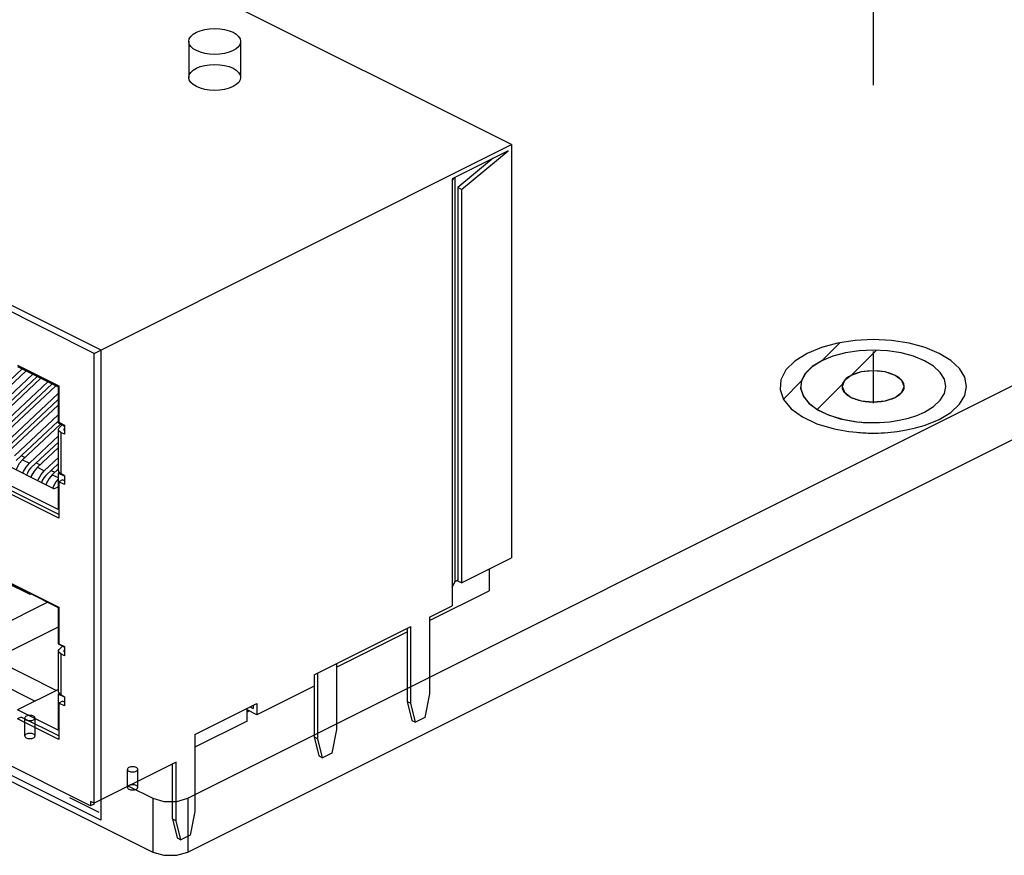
# Paper-space layout '005_EXP_CORICANT_PE_DRAWING_3_1' of a CAD drawing. Header units: millimetres. Extents: x 6 to 413, y 7 to 290.
# Tile 229 of 256: x 231 to 240, y 149 to 156. Entities that reach past the tile are written whole.
import ezdxf

# ---------------------------------------------------------------- set-up
doc = ezdxf.new("R2010")
doc.units = ezdxf.units.MM
doc.header["$LTSCALE"] = 23.1
doc.linetypes.add('DASHED', pattern=[0.2, 0.1, -0.1])
doc.layers.get('0').update_dxf_attribs({"linetype": 'CONTINUOUS'})
for name, color, linetype in [('000_OFFSET-LINES', 7, 'CONTINUOUS'), ('ALL_AXES', 7, 'CONTINUOUS'), ('MAIN_PCB_BL273', 7, 'CONTINUOUS'), ('RJ45_2X3_BL272', 7, 'CONTINUOUS')]:
    doc.layers.add(name, color=color, linetype=linetype)

# ---------------------------------------------------------------- blocks, each defined once
blk = doc.blocks.new('RJ45_2X3_BL272', base_point=(230.7743, 153.6079))
at = {"layer": 'RJ45_2X3_BL272', "color": 7, "linetype": 'Continuous'}
for p, q in [((235.4903, 155.1837), (229.7356, 158.0608)), ((231.8696, 153.3732), (226.1149, 156.2503)), ((231.8696, 153.3732), (235.4903, 155.1837)), ((235.4586, 155.129), (234.9737, 154.8865)), ((235.0545, 154.7943), (235.4586, 155.129)), ((235.4903, 155.1837), (235.4903, 151.6003)), ((235.3304, 155.0649), (235.0229, 154.8102)), ((234.9868, 154.8931), (234.9737, 154.8659)), ((234.9737, 154.8865), (234.9737, 151.1844)), ((234.9983, 154.8988), (234.9983, 151.3931)), ((235.0545, 154.7943), (235.0229, 154.8102)), ((235.0229, 154.8102), (235.0229, 151.3983)), ((235.0545, 154.7943), (235.0545, 151.3824)), ((231.8696, 149.4652), (231.8696, 153.3732)), ((231.203, 153.2591), (231.5554, 153.0829)), ((231.2036, 153.2714), (231.5625, 153.092)), ((231.2442, 153.2384), (230.6731, 152.703)), ((231.2772, 153.222), (230.7294, 152.7084)), ((230.7892, 152.6785), (231.337, 153.1921)), ((231.3735, 153.1738), (230.8024, 152.6383)), ((231.4065, 153.1573), (230.8587, 152.6437)), ((230.9185, 152.6138), (231.4663, 153.1274)), ((231.5028, 153.1091), (230.9317, 152.5737)), ((231.5358, 153.0926), (230.988, 152.5791)), ((231.5554, 153.0829), (231.5554, 152.7701)), ((231.5625, 153.092), (231.5625, 152.7752)), ((231.0478, 152.5492), (231.5554, 153.025)), ((231.5554, 152.9725), (231.0611, 152.509)), ((231.5554, 152.9251), (231.1173, 152.5144)), ((231.1771, 152.4845), (231.5554, 152.8391)), ((231.5625, 151.9437), (229.9783, 152.7358)), ((231.5625, 151.9754), (230.01, 152.7516)), ((231.5554, 152.0178), (230.0488, 152.771)), ((231.5188, 152.1983), (230.4196, 152.7479)), ((231.5554, 152.7866), (231.1904, 152.4444)), ((231.5771, 152.7596), (231.2466, 152.4498)), ((231.5554, 152.7701), (231.6103, 152.7426)), ((231.5625, 152.7752), (231.611, 152.751)), ((231.5656, 152.7261), (231.5903, 152.7526)), ((231.611, 152.751), (231.611, 152.6718)), ((231.3065, 152.4199), (231.5592, 152.6569)), ((231.5592, 152.3554), (231.5592, 152.7118)), ((231.611, 152.6718), (231.5792, 152.6877)), ((231.5792, 152.6877), (231.5792, 152.3313)), ((231.6062, 152.7167), (231.604, 152.7118)), ((231.604, 152.7118), (231.6055, 152.7077)), ((231.6055, 152.7077), (231.6104, 152.7038)), ((231.6103, 152.7211), (231.6062, 152.7167)), ((231.6062, 152.7167), (231.6062, 152.7071)), ((231.5592, 152.6043), (231.3197, 152.3797)), ((231.2363, 152.4874), (231.2692, 152.4709)), ((231.5592, 152.5569), (231.376, 152.3851)), ((231.2466, 152.4498), (231.3065, 152.4199)), ((231.3656, 152.4227), (231.3985, 152.4063)), ((231.4358, 152.3552), (231.5592, 152.471)), ((231.5592, 152.4184), (231.449, 152.3151)), ((231.376, 152.3851), (231.4358, 152.3552)), ((231.4949, 152.3581), (231.5278, 152.3416)), ((231.5592, 152.371), (231.5053, 152.3205)), ((231.5053, 152.3205), (231.5554, 152.2954)), ((231.5668, 152.3403), (231.5554, 152.3345)), ((231.6103, 152.3071), (231.5554, 152.3345)), ((231.5554, 152.3345), (231.5554, 152.0178)), ((231.5592, 152.3554), (231.5603, 152.3495)), ((231.611, 152.3154), (231.5792, 152.3313)), ((231.611, 152.3154), (231.611, 152.2362)), ((231.8379, 149.4493), (226.1465, 152.2948)), ((231.5146, 152.2182), (231.5367, 152.2575)), ((231.5367, 152.2575), (231.5554, 152.2792)), ((231.5554, 152.22), (231.5527, 152.2153)), ((231.5942, 152.2763), (231.5625, 152.2605)), ((231.611, 152.2362), (231.5625, 152.2605)), ((231.5625, 152.2605), (231.5625, 151.9437)), ((231.611, 152.2679), (231.5942, 152.2763)), ((231.5094, 152.203), (231.5146, 152.2182)), ((231.5188, 152.1983), (231.5554, 152.2166)), ((229.9783, 151.9637), (231.5625, 151.1716)), ((230.0488, 151.9237), (231.5554, 151.1704)), ((235.0545, 151.3824), (235.4903, 151.6003)), ((235.2957, 151.503), (235.2957, 151.3148)), ((231.3063, 151.2837), (231.1027, 151.3856)), ((234.9737, 151.342), (234.9983, 151.3931)), ((235.0229, 151.4054), (234.9983, 151.3931)), ((235.0545, 151.3824), (235.0229, 151.3983)), ((231.3063, 151.2949), (231.3063, 151.2837)), ((231.3063, 151.2837), (231.3176, 151.2893)), ((234.7785, 151.0561), (235.2957, 151.3148)), ((231.4663, 151.215), (230.4012, 150.6824)), ((231.5554, 151.1704), (231.5554, 150.8537)), ((231.5625, 151.1716), (231.5625, 150.8549)), ((234.7785, 151.0868), (234.9737, 151.1844)), ((234.7785, 151.0868), (234.7785, 150.4202)), ((231.5554, 150.9982), (230.9992, 150.7201)), ((233.7769, 150.586), (234.6168, 151.006)), ((233.9696, 150.6517), (234.5851, 150.9595)), ((234.5851, 150.9901), (234.5851, 150.3552)), ((234.6168, 150.3394), (234.6168, 151.006)), ((231.5554, 150.8537), (231.6103, 150.8262)), ((231.5625, 150.8549), (231.611, 150.8306)), ((231.5593, 150.435), (231.5593, 150.7914)), ((231.5657, 150.8058), (231.5929, 150.8349)), ((231.611, 150.7514), (231.5793, 150.7673)), ((231.5793, 150.7673), (231.5793, 150.4109)), ((231.6041, 150.7914), (231.6056, 150.7873)), ((231.6056, 150.7873), (231.6104, 150.7834)), ((231.6103, 150.8006), (231.6063, 150.7963)), ((231.6063, 150.7963), (231.6063, 150.7867)), ((231.611, 150.8306), (231.611, 150.7514)), ((231.5397, 150.4499), (230.9992, 150.7201)), ((233.9696, 150.6823), (233.9696, 150.1118)), ((233.808, 150.031), (233.808, 150.6015)), ((230.9992, 150.5372), (231.3568, 150.3584)), ((233.7769, 150.586), (233.7769, 150.4878)), ((231.5593, 150.4597), (231.203, 150.2815)), ((231.5593, 150.435), (231.5604, 150.4291)), ((231.5604, 150.4291), (231.567, 150.4193)), ((233.7769, 150.4878), (233.2791, 150.2389)), ((233.7763, 150.4878), (233.7763, 150.0468)), ((231.5653, 150.4231), (231.5554, 150.4181)), ((231.6103, 150.3907), (231.5554, 150.4181)), ((231.5554, 150.4181), (231.5554, 150.1053)), ((231.5942, 150.356), (231.5625, 150.3401)), ((231.611, 150.3159), (231.5625, 150.3401)), ((231.5625, 150.3401), (231.5625, 150.0234)), ((231.567, 150.4193), (231.5793, 150.4109)), ((231.611, 150.3951), (231.5793, 150.4109)), ((231.611, 150.3476), (231.5942, 150.356)), ((231.611, 150.3951), (231.611, 150.3159)), ((234.5851, 150.3552), (234.6168, 150.3394)), ((234.5851, 150.3552), (234.6256, 150.1907)), ((234.7785, 150.4202), (234.7381, 150.2153)), ((231.5554, 150.1053), (231.203, 150.2815)), ((232.7418, 150.0684), (233.2791, 150.3371)), ((233.1944, 150.1832), (233.1944, 150.2947)), ((233.2791, 150.2389), (233.1944, 150.2812)), ((233.1944, 150.2641), (233.2102, 150.272)), ((233.2197, 150.3074), (233.2474, 150.2935)), ((233.2474, 150.3212), (233.2474, 150.2935)), ((233.2791, 150.3371), (233.2791, 150.2389)), ((234.6572, 150.1749), (234.6168, 150.3394)), ((231.2353, 150.2186), (231.2036, 150.2028)), ((231.5625, 150.0234), (231.2036, 150.2028)), ((231.5625, 150.0551), (231.2353, 150.2186)), ((233.1944, 150.1832), (232.7418, 149.9569)), ((234.6256, 150.1907), (234.6572, 150.1749)), ((234.7381, 150.2153), (234.6572, 150.1749)), ((233.9696, 150.1118), (233.9292, 149.9069)), ((232.7418, 150.0684), (232.7418, 149.4002)), ((233.7763, 150.0468), (233.808, 150.031)), ((233.7763, 150.0468), (233.8167, 149.8823)), ((233.8484, 149.8665), (233.808, 150.031)), ((232.5802, 149.8276), (231.8696, 149.4723)), ((232.5802, 149.3194), (232.5802, 149.8276)), ((233.8167, 149.8823), (233.8484, 149.8665)), ((233.9292, 149.9069), (233.8484, 149.8665)), ((232.5485, 149.3353), (232.5485, 149.8118)), ((231.8696, 149.4723), (231.8379, 149.4881)), ((231.8379, 149.4881), (231.8379, 149.4493)), ((231.8696, 149.4652), (231.8379, 149.4493)), ((232.5485, 149.3353), (232.5802, 149.3194)), ((232.5485, 149.3353), (232.5889, 149.1707)), ((232.6206, 149.1549), (232.5802, 149.3194)), ((232.7418, 149.4002), (232.7014, 149.1953)), ((232.5889, 149.1707), (232.6206, 149.1549)), ((232.7014, 149.1953), (232.6206, 149.1549))]:
    blk.add_line(p, q, dxfattribs=at)
at = {"layer": 'RJ45_2X3_BL272', "color": 4, "linetype": 'Continuous'}
for p, q in [((226.0583, 156.337), (231.9261, 153.4034)), ((231.9261, 153.4034), (231.9261, 149.3254)), ((231.9261, 149.3254), (226.0583, 152.2591)), ((231.653, 149.5212), (231.9076, 149.3939))]:
    blk.add_line(p, q, dxfattribs=at)
at = {"layer": 'RJ45_2X3_BL272', "color": 7, "linetype": 'Continuous'}
for points in [[(231.5592, 152.7118), (231.5598, 152.7161), (231.5656, 152.7261)], [(231.5792, 152.6877), (231.5669, 152.6961), (231.5603, 152.7058), (231.5592, 152.7118)], [(231.2466, 152.4498), (231.2183, 152.4167), (231.1961, 152.3774), (231.191, 152.3622)], [(231.2508, 152.3323), (231.2559, 152.3475), (231.2781, 152.3868), (231.3065, 152.4199)], [(231.3197, 152.3797), (231.3024, 152.3594), (231.2888, 152.3353), (231.2825, 152.3165)], [(231.376, 152.3851), (231.3476, 152.3521), (231.3254, 152.3128), (231.3203, 152.2976)], [(231.3801, 152.2677), (231.3852, 152.2829), (231.4074, 152.3222), (231.4358, 152.3552)], [(231.449, 152.3151), (231.4317, 152.2947), (231.4182, 152.2706), (231.4118, 152.2518)], [(231.5053, 152.3205), (231.4769, 152.2874), (231.4547, 152.2481), (231.4496, 152.2329)], [(231.5603, 152.3495), (231.5669, 152.3397), (231.5792, 152.3313)], [(231.5593, 150.7914), (231.5599, 150.7958), (231.5657, 150.8058)], [(231.5793, 150.7673), (231.567, 150.7757), (231.5604, 150.7854), (231.5593, 150.7914)], [(231.6063, 150.7963), (231.6042, 150.7918), (231.6041, 150.7914)]]:
    blk.add_lwpolyline(points, dxfattribs=at)
blk = doc.blocks.new('MAIN_PCB_BL273', base_point=(232.149, 166.177))
at = {"layer": 'MAIN_PCB_BL273', "color": 7, "linetype": 'Continuous'}
for p, q in [((232.6815, 149.5161), (265.9384, 166.1457)), ((232.6815, 149.0484), (265.9384, 165.678)), ((238.3565, 153.087), (238.377, 153.0353)), ((226.12, 152.1762), (232.376, 149.0484)), ((232.1666, 149.6208), (232.376, 149.5161)), ((232.376, 149.5161), (232.376, 149.0484)), ((232.6815, 149.5161), (232.6815, 149.0484))]:
    blk.add_line(p, q, dxfattribs=at)
at = {"layer": 'MAIN_PCB_BL273', "color": 2, "linetype": 'Continuous'}
for p, q in [((238.181, 153.3097), (238.3364, 153.4651)), ((238.4355, 153.1825), (238.6548, 153.4017)), ((237.8474, 152.9762), (238.0028, 153.1316)), ((238.14, 152.8869), (238.3592, 153.1061))]:
    blk.add_line(p, q, dxfattribs=at)
at = {"layer": 'MAIN_PCB_BL273', "color": 4, "linetype": 'Continuous'}
for p, q in [((238.8174, 152.9915), (238.8252, 152.9956)), ((238.5141, 152.9643), (238.523, 152.9623)), ((238.5041, 152.778), (238.5279, 152.7759)), ((238.5716, 152.7732), (238.5935, 152.7724))]:
    blk.add_line(p, q, dxfattribs=at)
for points in [[(239.1992, 152.8006), (239.2996, 152.8617), (239.3743, 152.9314), (239.4205, 153.007), (239.4365, 153.087), (239.421, 153.1657), (239.3753, 153.2413), (239.3011, 153.3111), (239.1992, 153.3734), (239.077, 153.4236), (238.9377, 153.4609), (238.7865, 153.484), (238.6264, 153.492), (238.4691, 153.4843), (238.3178, 153.4614), (238.1782, 153.4243), (238.0537, 153.3734)], [(238.0537, 153.3734), (237.9456, 153.3064), (237.8683, 153.2295), (237.8247, 153.1447), (237.8184, 153.0587), (237.8486, 152.974), (237.9153, 152.8931), (238.0133, 152.8224), (238.139, 152.7635), (238.2893, 152.7188)], [(239.072, 152.8643), (239.15, 152.9118), (239.2081, 152.966), (239.244, 153.0247), (239.2565, 153.087), (239.2445, 153.1482), (239.2089, 153.207), (239.1512, 153.2613), (239.0719, 153.3097), (238.9769, 153.3488), (238.8686, 153.3778), (238.751, 153.3958), (238.6265, 153.402), (238.5041, 153.396), (238.3864, 153.3782), (238.2778, 153.3494), (238.181, 153.3097)], [(238.181, 153.3097), (238.0981, 153.2586), (238.0383, 153.1999), (238.0042, 153.1363), (237.9973, 153.0705), (238.0179, 153.0055), (238.0651, 152.944), (238.1369, 152.8888), (238.23, 152.8422), (238.3405, 152.8063), (238.4634, 152.7827)], [(238.181, 153.3097), (238.0969, 153.2576), (238.0367, 153.1978), (238.0032, 153.133), (237.9979, 153.0661), (238.0209, 153.0002), (238.0723, 152.9372), (238.1481, 152.882), (238.2456, 152.8361), (238.3602, 152.8015), (238.4891, 152.7796)], [(238.4355, 153.1825), (238.4125, 153.1694), (238.3926, 153.1545), (238.3772, 153.1389), (238.3657, 153.1219), (238.3588, 153.1048), (238.3565, 153.0869)], [(238.8965, 153.0869), (238.8914, 153.1131), (238.8762, 153.1383), (238.8515, 153.1616), (238.8176, 153.1824), (238.7769, 153.1991), (238.7304, 153.2116), (238.6801, 153.2193), (238.6267, 153.222), (238.5743, 153.2195), (238.5238, 153.2119), (238.4773, 153.1995), (238.4355, 153.1825)], [(238.3565, 153.0869), (238.357, 153.0784), (238.3587, 153.0695), (238.3617, 153.0607), (238.3655, 153.0524), (238.3706, 153.0438), (238.377, 153.0354)], [(238.8758, 153.0352), (238.8818, 153.0431), (238.8871, 153.0517), (238.8912, 153.0604), (238.8941, 153.0692), (238.8958, 153.0777), (238.8965, 153.0869)], [(238.377, 153.0354), (238.384, 153.0277), (238.3924, 153.0198), (238.4018, 153.0121), (238.4116, 153.0052), (238.4229, 152.9983), (238.4353, 152.9916)], [(238.4353, 152.9916), (238.447, 152.9861), (238.4593, 152.981), (238.4721, 152.9762), (238.4856, 152.9718), (238.4995, 152.9679), (238.5141, 152.9643)], [(238.7295, 152.9622), (238.745, 152.9657), (238.7608, 152.9699), (238.776, 152.9746), (238.7906, 152.9798), (238.8045, 152.9855), (238.8174, 152.9915)], [(238.8252, 152.9956), (238.8351, 153.0013), (238.8449, 153.0077), (238.8539, 153.0143), (238.8617, 153.0207), (238.8692, 153.0278), (238.8758, 153.0352)], [(238.523, 152.9623), (238.5389, 152.9593), (238.556, 152.9567), (238.5734, 152.9546), (238.5902, 152.9532), (238.608, 152.9523), (238.6263, 152.952)], [(238.6263, 152.952), (238.6432, 152.9523), (238.661, 152.9531), (238.6787, 152.9546), (238.6952, 152.9565), (238.7124, 152.959), (238.7295, 152.9622)], [(238.5935, 152.7724), (238.6814, 152.7732), (238.7682, 152.7801), (238.8523, 152.7929), (238.9319, 152.8115), (239.0056, 152.8354), (239.072, 152.8643)], [(238.4634, 152.7827), (238.4848, 152.7801), (238.5063, 152.7778)], [(238.5214, 152.7764), (238.5388, 152.7751), (238.5563, 152.774)], [(238.5279, 152.7759), (238.5497, 152.7743), (238.5738, 152.7731)], [(238.7532, 152.687), (238.8361, 152.6958), (238.9168, 152.7089), (238.9942, 152.7261), (239.0677, 152.7473), (239.1362, 152.7723), (239.1992, 152.8006)], [(238.2893, 152.7188), (238.3204, 152.712), (238.3521, 152.7059), (238.3843, 152.7005), (238.4169, 152.6958), (238.4498, 152.6917), (238.4831, 152.6884)], [(238.4831, 152.6884), (238.4998, 152.687), (238.5166, 152.6857), (238.5334, 152.6847), (238.5503, 152.6838), (238.5672, 152.6831), (238.5841, 152.6826)], [(238.5841, 152.6826), (238.6124, 152.6821), (238.6406, 152.6821), (238.6689, 152.6826), (238.6971, 152.6835), (238.7252, 152.685), (238.7532, 152.687)]]:
    blk.add_lwpolyline(points, dxfattribs=at)
at = {"layer": 'MAIN_PCB_BL273', "color": 7, "linetype": 'Continuous'}
for points in [[(238.4355, 153.1825), (238.377, 153.1387), (238.3565, 153.087)], [(238.8965, 153.087), (238.8759, 153.1387), (238.8174, 153.1825), (238.7298, 153.2117), (238.6265, 153.222), (238.5231, 153.2117), (238.4355, 153.1825)], [(238.8174, 152.9915), (238.8759, 153.0353), (238.8965, 153.087)], [(238.377, 153.0353), (238.4356, 152.9915), (238.5232, 152.9623), (238.6265, 152.952), (238.7298, 152.9623), (238.8174, 152.9915)], [(232.376, 149.5161), (232.4729, 149.4881), (232.5847, 149.4881), (232.6815, 149.5161)], [(232.376, 149.0484), (232.4729, 149.0205), (232.5847, 149.0205), (232.6815, 149.0484)]]:
    blk.add_lwpolyline(points, dxfattribs=at)

psp = doc.layouts.new('005_EXP_CORICANT_PE_DRAWING_3_1')

# ---------------------------------------------------------------- linework, layer by layer
at = {"color": 6, "linetype": 'Continuous'}
for p, q in [((231.2656, 150.0552), (231.2656, 150.2111)), ((231.3556, 150.0552), (231.3556, 150.2111)), ((232.1566, 149.6097), (232.1566, 149.7656)), ((232.2466, 149.6097), (232.2466, 149.7656))]:
    psp.add_line(p, q, dxfattribs=at)
at = {"color": 2, "linetype": 'Continuous'}
for points in [[(231.2788, 150.227), (231.2732, 150.2236), (231.2691, 150.2197), (231.2665, 150.2155), (231.2656, 150.2111), (231.2665, 150.2067), (231.269, 150.2025), (231.2731, 150.1986), (231.2788, 150.1952), (231.2856, 150.1924), (231.2933, 150.1903), (231.3017, 150.189), (231.3106, 150.1886), (231.3194, 150.189), (231.3278, 150.1903), (231.3355, 150.1924), (231.3424, 150.1952)], [(231.3424, 150.1952), (231.348, 150.1986), (231.3522, 150.2025), (231.3547, 150.2066), (231.3556, 150.2111), (231.3548, 150.2155), (231.3522, 150.2197), (231.3481, 150.2235), (231.3424, 150.227), (231.3357, 150.2298), (231.3279, 150.2319), (231.3195, 150.2332), (231.3106, 150.2336), (231.3019, 150.2332), (231.2935, 150.2319), (231.2857, 150.2298), (231.2788, 150.227)], [(231.2788, 150.0711), (231.2732, 150.0677), (231.2691, 150.0639), (231.2665, 150.0597), (231.2656, 150.0552), (231.2665, 150.0508), (231.269, 150.0466), (231.2731, 150.0428), (231.2788, 150.0393), (231.2856, 150.0365), (231.2933, 150.0344), (231.3017, 150.0332), (231.3106, 150.0327), (231.3194, 150.0331), (231.3278, 150.0344), (231.3355, 150.0365), (231.3424, 150.0393)], [(231.3424, 150.0393), (231.348, 150.0427), (231.3522, 150.0466), (231.3547, 150.0508), (231.3556, 150.0552), (231.3548, 150.0596), (231.3522, 150.0638), (231.3481, 150.0677), (231.3424, 150.0711), (231.3357, 150.0739), (231.3279, 150.076), (231.3195, 150.0773), (231.3106, 150.0777), (231.3019, 150.0773), (231.2935, 150.076), (231.2857, 150.074), (231.2788, 150.0711)], [(232.1698, 149.7815), (232.1642, 149.7782), (232.1601, 149.7743), (232.1575, 149.7701), (232.1566, 149.7656), (232.1575, 149.7613), (232.16, 149.7571), (232.1641, 149.7532), (232.1698, 149.7497), (232.1766, 149.7469), (232.1843, 149.7449), (232.1927, 149.7436), (232.2016, 149.7431), (232.2104, 149.7436), (232.2188, 149.7448), (232.2265, 149.7469), (232.2334, 149.7497)], [(232.2334, 149.7497), (232.239, 149.7531), (232.2432, 149.757), (232.2457, 149.7612), (232.2466, 149.7656), (232.2458, 149.77), (232.2432, 149.7742), (232.2391, 149.7781), (232.2334, 149.7815), (232.2266, 149.7843), (232.2189, 149.7864), (232.2105, 149.7877), (232.2016, 149.7881), (232.1929, 149.7877), (232.1845, 149.7864), (232.1767, 149.7844), (232.1698, 149.7815)], [(232.1698, 149.6257), (232.1642, 149.6223), (232.1601, 149.6184), (232.1575, 149.6142), (232.1566, 149.6097), (232.1575, 149.6054), (232.16, 149.6012), (232.1641, 149.5973), (232.1698, 149.5938), (232.1766, 149.5911), (232.1843, 149.589), (232.1927, 149.5877), (232.2016, 149.5872), (232.2104, 149.5877), (232.2188, 149.5889), (232.2265, 149.591), (232.2334, 149.5938)], [(232.2334, 149.5938), (232.239, 149.5972), (232.2432, 149.6011), (232.2457, 149.6053), (232.2466, 149.6097), (232.2458, 149.6141), (232.2432, 149.6183), (232.2391, 149.6222), (232.2334, 149.6257), (232.2266, 149.6284), (232.2189, 149.6305), (232.2105, 149.6318), (232.2016, 149.6322), (232.1929, 149.6318), (232.1845, 149.6306), (232.1767, 149.6285), (232.1698, 149.6257)]]:
    psp.add_lwpolyline(points, dxfattribs=at)
at = {"layer": '000_OFFSET-LINES', "color": 4, "linetype": 'DASHED'}
psp.add_line((238.6265, 158.0101), (238.6265, 152.9426), dxfattribs=at)
at = {"layer": 'ALL_AXES', "color": 6, "linetype": 'Continuous'}
for p, q in [((232.689, 156.0778), (232.689, 155.766)), ((233.139, 156.0778), (233.139, 155.766))]:
    psp.add_line(p, q, dxfattribs=at)
at = {"layer": 'ALL_AXES', "color": 2, "linetype": 'Continuous'}
for points in [[(232.7549, 155.9982), (232.727, 156.0152), (232.7063, 156.0345), (232.6934, 156.0555), (232.689, 156.0778), (232.6933, 156.0996), (232.7059, 156.1206), (232.7266, 156.14), (232.7549, 156.1573), (232.7888, 156.1713), (232.8275, 156.1816), (232.8695, 156.1881), (232.914, 156.1903), (232.9577, 156.1881), (232.9997, 156.1818), (233.0385, 156.1715), (233.0731, 156.1573)], [(233.0731, 156.1573), (233.1009, 156.1404), (233.1217, 156.121), (233.1345, 156.1), (233.139, 156.0778), (233.1347, 156.0559), (233.122, 156.0349), (233.1014, 156.0155), (233.0731, 155.9982), (233.0391, 155.9843), (233.0004, 155.9739), (232.9585, 155.9675), (232.914, 155.9653), (232.8703, 155.9674), (232.8282, 155.9738), (232.7895, 155.9841), (232.7549, 155.9982)], [(232.7549, 155.6865), (232.727, 155.7034), (232.7063, 155.7228), (232.6934, 155.7438), (232.689, 155.766), (232.6933, 155.7879), (232.7059, 155.8089), (232.7266, 155.8283), (232.7549, 155.8456), (232.7888, 155.8595), (232.8275, 155.8699), (232.8695, 155.8763), (232.914, 155.8785), (232.9577, 155.8764), (232.9997, 155.87), (233.0385, 155.8597), (233.0731, 155.8456)], [(233.0731, 155.8456), (233.1009, 155.8286), (233.1217, 155.8092), (233.1345, 155.7882), (233.139, 155.766), (233.1347, 155.7442), (233.122, 155.7231), (233.1014, 155.7038), (233.0731, 155.6865), (233.0391, 155.6725), (233.0004, 155.6621), (232.9585, 155.6557), (232.914, 155.6535), (232.8703, 155.6556), (232.8282, 155.662), (232.7895, 155.6723), (232.7549, 155.6865)]]:
    psp.add_lwpolyline(points, dxfattribs=at)

# ---------------------------------------------------------------- block references
at = {"layer": 'MAIN_PCB_BL273'}
psp.add_blockref('MAIN_PCB_BL273', (232.149, 166.177), dxfattribs=at)
at = {"layer": 'RJ45_2X3_BL272'}
psp.add_blockref('RJ45_2X3_BL272', (230.7743, 153.6079), dxfattribs=at)

doc.saveas('drawing.dxf')
